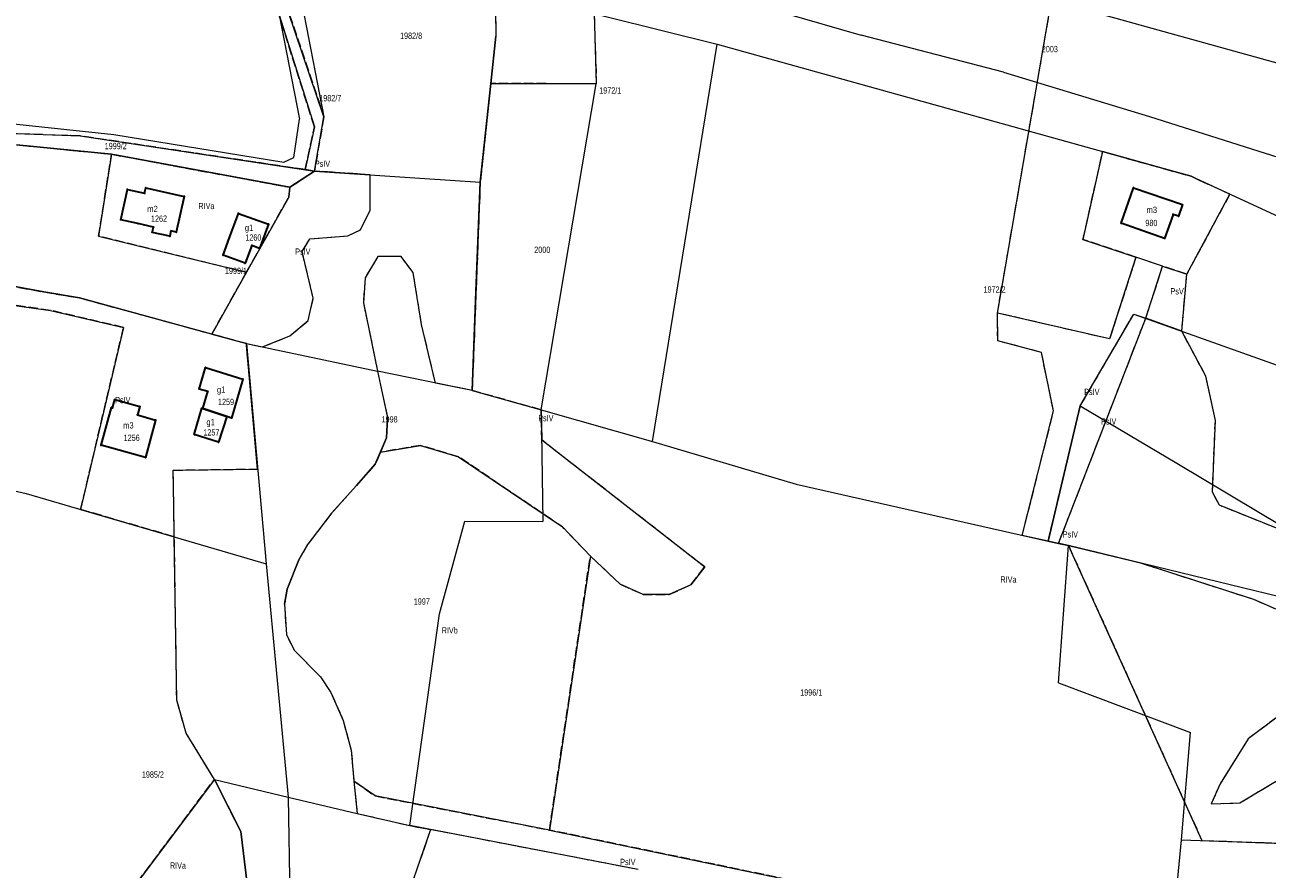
# Model space of a CAD drawing. Header units: metres. Extents: x 7496145 to 7500200, y 5498500 to 5502080.
# Tile 156 of 202: x 7499119 to 7499415, y 5499795 to 5499996. Entities that reach past the tile are written whole.
import ezdxf
from ezdxf.enums import TextEntityAlignment as Align

# ---------------------------------------------------------------- set-up
doc = ezdxf.new("R2010")
doc.units = ezdxf.units.M
doc.header["$MEASUREMENT"] = 0
for name, pattern in [('2.25_0.75', [3, 2.25, -0.75]), ('219-1000', [0]), ('egug-1000', [0])]:
    doc.linetypes.add(name, pattern=pattern)
doc.layers.get('0').update_dxf_attribs({"color": 2, "linetype": 'CONTINUOUS', "lineweight": 5})
for name, color, linetype in [('209-oznaczenie konturu klasyfikacyjnego', 7, 'CONTINUOUS'), ('211-numer działki ewidencyjnej', 7, 'CONTINUOUS'), ('217-kontur klasyfikacyjny', 7, 'CONTINUOUS'), ('218-kontur użytku gruntowego', 7, 'CONTINUOUS'), ('219-działka ewidencyjna', 7, 'CONTINUOUS'), ('312-budynek ewidencyjny', 7, 'CONTINUOUS'), ('312-oznaczenie budynku ewidencyjnego', 7, 'CONTINUOUS'), ('312-oznaczenie budynku ewidencyjnego-Atr117', 7, 'CONTINUOUS'), ('Punkt budynku', 7, 'CONTINUOUS')]:
    doc.layers.add(name, color=color, linetype=linetype)
doc.styles.get("Standard").update_dxf_attribs({"font": 'Working1250', "width": 0.75})

# ---------------------------------------------------------------- blocks, each defined once
blk = doc.blocks.new('PUNKTBUD')
at = {"color": 0}
blk.add_circle((0, 0), 0.09, dxfattribs=at)

msp = doc.modelspace()

# ---------------------------------------------------------------- linework, layer by layer
at = {"layer": '217-kontur klasyfikacyjny', "color": 3, "linetype": '2.25_0.75', "lineweight": 18, "flags": 128}
for points in [[(7499350.76, 5499927.52), (7499368.14, 5500027.95)], [(7499179.96, 5500004.48), (7499190.12, 5499974.29)], [(7499231.02, 5500000.74), (7499231.16, 5499993.55)], [(7499254.6, 5499998.94), (7499255.09, 5499982.18)], [(7499187.85, 5499971.95), (7499179.43, 5499998.62)], [(7499231.16, 5499993.55), (7499229.91, 5499982.27)], [(7499229.91, 5499982.27), (7499227.42, 5499958.75)], [(7499255.09, 5499982.18), (7499229.91, 5499982.27)], [(7499190.12, 5499974.29), (7499187.85, 5499961.39)], [(7499132.01, 5499969.76), (7499109.86, 5499970.54)], [(7499185.64, 5499961.72), (7499132.01, 5499969.76)], [(7499185.64, 5499961.72), (7499187.85, 5499971.95)], [(7499116.77, 5499967.64), (7499139.49, 5499965.37)], [(7499136.38, 5499945.84), (7499139.49, 5499965.37)], [(7499139.49, 5499965.37), (7499181.99, 5499957.5)], [(7499371.16, 5499945.07), (7499375.84, 5499966.02)], [(7499375.84, 5499966.02), (7499390.61, 5499961.9)], [(7499181.99, 5499957.5), (7499187.85, 5499961.39)], [(7499187.85, 5499961.39), (7499185.64, 5499961.72)], [(7499201.12, 5499960.5), (7499187.85, 5499961.39)], [(7499201.18, 5499952.03), (7499201.12, 5499960.5)], [(7499390.61, 5499961.9), (7499396.94, 5499960.13)], [(7499181.74, 5499955.17), (7499181.99, 5499957.5)], [(7499227.42, 5499958.75), (7499225.47, 5499909.04)], [(7499396.94, 5499960.13), (7499398.89, 5499959.23)], [(7499398.89, 5499959.23), (7499406.18, 5499955.88)], [(7499171.66, 5499937.23), (7499181.74, 5499955.17)], [(7499406.18, 5499955.88), (7499395.95, 5499936.82)], [(7499198.83, 5499947.4), (7499201.18, 5499952.03)], [(7499171.66, 5499937.23), (7499136.38, 5499945.84)], [(7499186.76, 5499945.2), (7499195.8, 5499945.95)], [(7499195.8, 5499945.95), (7499198.83, 5499947.4)], [(7499184.9, 5499942.23), (7499186.76, 5499945.2)], [(7499383.8, 5499940.82), (7499371.16, 5499945.07)], [(7499187.59, 5499931.03), (7499184.9, 5499942.23)], [(7499202.99, 5499941.03), (7499199.96, 5499935.92)], [(7499208.51, 5499941.03), (7499202.99, 5499941.03)], [(7499211.41, 5499937.17), (7499208.51, 5499941.03)], [(7499383.8, 5499940.82), (7499377.5, 5499921.33)], [(7499390.15, 5499938.68), (7499383.8, 5499940.82)], [(7499163.38, 5499922.49), (7499171.66, 5499937.23)], [(7499213.41, 5499924.75), (7499211.41, 5499937.17)], [(7499386.12, 5499926.26), (7499390.15, 5499938.68)], [(7499395.95, 5499936.82), (7499390.15, 5499938.68)], [(7499394.7, 5499923.21), (7499395.95, 5499936.82)], [(7499105.59, 5499935.85), (7499123.3, 5499932.54)], [(7499199.96, 5499935.92), (7499199.54, 5499929.99)], [(7499124.9, 5499928.16), (7499104.35, 5499931.01)], [(7499123.3, 5499932.54), (7499131.86, 5499931.14)], [(7499131.86, 5499931.14), (7499163.38, 5499922.49)], [(7499186.35, 5499925.72), (7499187.59, 5499931.03)], [(7499142.33, 5499924.08), (7499124.9, 5499928.16)], [(7499199.54, 5499929.99), (7499202.9, 5499913.65)], [(7499182, 5499922.06), (7499186.35, 5499925.72)], [(7499216.72, 5499910.83), (7499213.41, 5499924.75)], [(7499350.83, 5499920.9), (7499350.76, 5499927.52)], [(7499377.5, 5499921.33), (7499350.76, 5499927.52)], [(7499365.34, 5499872.57), (7499386.12, 5499926.26)], [(7499370.51, 5499905.37), (7499383.27, 5499927.27)], [(7499383.27, 5499927.27), (7499386.12, 5499926.26)], [(7499394.7, 5499923.21), (7499386.12, 5499926.26)], [(7499132.1, 5499880.68), (7499142.33, 5499924.08)], [(7499171.62, 5499920.23), (7499163.38, 5499922.49)], [(7499175.47, 5499919.42), (7499182, 5499922.06)], [(7499400.45, 5499912.47), (7499394.7, 5499923.21)], [(7499172.05, 5499915.51), (7499171.62, 5499920.23)], [(7499171.62, 5499920.23), (7499175.47, 5499919.42)], [(7499361.25, 5499918.14), (7499350.83, 5499920.9)], [(7499364.14, 5499904.17), (7499361.25, 5499918.14)], [(7499174.32, 5499890.32), (7499172.05, 5499915.51)], [(7499202.9, 5499913.65), (7499205.29, 5499902.5)], [(7499225.47, 5499909.04), (7499216.72, 5499910.83)], [(7499402.73, 5499901.91), (7499400.45, 5499912.47)], [(7499241.94, 5499904.45), (7499225.47, 5499909.04)], [(7499242.06, 5499897.24), (7499241.94, 5499904.45)], [(7499356.67, 5499874.48), (7499364.14, 5499904.17)], [(7499362.83, 5499873.09), (7499370.51, 5499905.37)], [(7499205.29, 5499902.5), (7499205.04, 5499897.73)], [(7499402.05, 5499884.81), (7499402.73, 5499901.91)], [(7499205.04, 5499897.73), (7499203.59, 5499894.31)], [(7499213.15, 5499895.95), (7499203.59, 5499894.31)], [(7499222.26, 5499893.24), (7499213.15, 5499895.95)], [(7499280.94, 5499866.96), (7499242.06, 5499897.24)], [(7499203.59, 5499894.31), (7499202.38, 5499891.48)], [(7499247.01, 5499876.5), (7499222.26, 5499893.24)], [(7499154.2, 5499890.05), (7499174.32, 5499890.32)], [(7499154.33, 5499881.42), (7499154.2, 5499890.05)], [(7499202.38, 5499891.48), (7499197.88, 5499886.4)], [(7499197.88, 5499886.4), (7499191.95, 5499879.75)], [(7499403.69, 5499881.68), (7499402.05, 5499884.81)], [(7499154.44, 5499874.14), (7499132.1, 5499880.68)], [(7499154.44, 5499874.14), (7499154.33, 5499881.42)], [(7499423.87, 5499873.6), (7499403.69, 5499881.68)], [(7499191.95, 5499879.75), (7499186.29, 5499872.37)], [(7499253.67, 5499869.57), (7499247.01, 5499876.5)], [(7499362.83, 5499873.09), (7499356.67, 5499874.48)], [(7499155.03, 5499835.2), (7499154.44, 5499874.14)], [(7499186.29, 5499872.37), (7499184.11, 5499868.68)], [(7499365.34, 5499872.57), (7499362.83, 5499873.09)], [(7499367.74, 5499872.11), (7499365.34, 5499872.57)], [(7499399.59, 5499801.67), (7499367.74, 5499872.11)], [(7499367.74, 5499872.11), (7499384.89, 5499867.93)], [(7499184.11, 5499868.68), (7499181.34, 5499861.67)], [(7499243.91, 5499804.22), (7499253.67, 5499869.57)], [(7499253.67, 5499869.57), (7499260.81, 5499862.82)], [(7499277.62, 5499862.69), (7499280.94, 5499866.96)], [(7499384.89, 5499867.93), (7499411.83, 5499859.25)], [(7499260.81, 5499862.82), (7499266.28, 5499860.41)], [(7499272.45, 5499860.36), (7499277.62, 5499862.69)], [(7499181.34, 5499861.67), (7499180.74, 5499858.1)], [(7499266.28, 5499860.41), (7499272.45, 5499860.36)], [(7499180.74, 5499858.1), (7499181.16, 5499850.82)], [(7499411.83, 5499859.25), (7499439.21, 5499847.32)], [(7499181.16, 5499850.82), (7499183.05, 5499847.14)], [(7499183.05, 5499847.14), (7499189.3, 5499840.72)], [(7499439.21, 5499847.32), (7499410.54, 5499825.95)], [(7499189.3, 5499840.72), (7499191.79, 5499837.04)], [(7499191.79, 5499837.04), (7499194.72, 5499830.37)], [(7499157.24, 5499827.34), (7499155.03, 5499835.2)], [(7499194.72, 5499830.37), (7499196.62, 5499823.24)], [(7499164, 5499816.29), (7499157.24, 5499827.34)], [(7499410.54, 5499825.95), (7499403.86, 5499815.26)], [(7499408.53, 5499810.68), (7499434.12, 5499826)], [(7499196.62, 5499823.24), (7499197.29, 5499815.9)], [(7499132.96, 5499774.82), (7499164, 5499816.29)], [(7499170.34, 5499803.83), (7499164, 5499816.29)], [(7499197.29, 5499815.9), (7499202.36, 5499812.34)], [(7499197.29, 5499815.9), (7499198.06, 5499808.17)], [(7499403.86, 5499815.26), (7499401.77, 5499810.48)], [(7499202.36, 5499812.34), (7499243.91, 5499804.22)], [(7499401.77, 5499810.48), (7499408.53, 5499810.68)], [(7499198.06, 5499808.17), (7499210.59, 5499805.27)], [(7499171.84, 5499791.38), (7499170.34, 5499803.83)], [(7499210.59, 5499805.27), (7499215.55, 5499804.32)], [(7499215.55, 5499804.32), (7499210.62, 5499790.01)], [(7499265.06, 5499794.8), (7499215.55, 5499804.32)], [(7499391.95, 5499773.45), (7499243.91, 5499804.22)], [(7499423.34, 5499800.83), (7499399.59, 5499801.67)]]:
    msp.add_lwpolyline(points, dxfattribs=at)
at = {"layer": '218-kontur użytku gruntowego', "color": 3, "linetype": 'egug-1000', "lineweight": 18, "flags": 128}
for points in [[(7499350.76, 5499927.52), (7499368.14, 5500027.95)], [(7499190.12, 5499974.29), (7499179.96, 5500004.48)], [(7499231.02, 5500000.74), (7499231.16, 5499993.55)], [(7499254.6, 5499998.94), (7499255.09, 5499982.18)], [(7499179.43, 5499998.62), (7499187.85, 5499971.95)], [(7499231.16, 5499993.55), (7499229.91, 5499982.27)], [(7499229.91, 5499982.27), (7499227.42, 5499958.75)], [(7499255.09, 5499982.18), (7499229.91, 5499982.27)], [(7499187.85, 5499961.39), (7499190.12, 5499974.29)], [(7499109.86, 5499970.54), (7499132.01, 5499969.76)], [(7499132.01, 5499969.76), (7499185.64, 5499961.72)], [(7499187.85, 5499971.95), (7499185.64, 5499961.72)], [(7499139.49, 5499965.37), (7499116.77, 5499967.64)], [(7499139.49, 5499965.37), (7499136.38, 5499945.84)], [(7499181.99, 5499957.5), (7499139.49, 5499965.37)], [(7499375.84, 5499966.02), (7499371.16, 5499945.07)], [(7499390.61, 5499961.9), (7499375.84, 5499966.02)], [(7499187.85, 5499961.39), (7499181.99, 5499957.5)], [(7499185.64, 5499961.72), (7499187.85, 5499961.39)], [(7499201.12, 5499960.5), (7499187.85, 5499961.39)], [(7499201.18, 5499952.03), (7499201.12, 5499960.5)], [(7499396.94, 5499960.13), (7499390.61, 5499961.9)], [(7499181.99, 5499957.5), (7499181.74, 5499955.17)], [(7499227.42, 5499958.75), (7499225.47, 5499909.04)], [(7499398.89, 5499959.23), (7499396.94, 5499960.13)], [(7499406.18, 5499955.88), (7499398.89, 5499959.23)], [(7499181.74, 5499955.17), (7499171.66, 5499937.23)], [(7499395.95, 5499936.82), (7499406.18, 5499955.88)], [(7499198.83, 5499947.4), (7499201.18, 5499952.03)], [(7499136.38, 5499945.84), (7499171.66, 5499937.23)], [(7499186.76, 5499945.2), (7499195.8, 5499945.95)], [(7499195.8, 5499945.95), (7499198.83, 5499947.4)], [(7499184.9, 5499942.23), (7499186.76, 5499945.2)], [(7499371.16, 5499945.07), (7499383.8, 5499940.82)], [(7499187.59, 5499931.03), (7499184.9, 5499942.23)], [(7499202.99, 5499941.03), (7499199.96, 5499935.92)], [(7499208.51, 5499941.03), (7499202.99, 5499941.03)], [(7499211.41, 5499937.17), (7499208.51, 5499941.03)], [(7499383.8, 5499940.82), (7499377.5, 5499921.33)], [(7499390.15, 5499938.68), (7499383.8, 5499940.82)], [(7499171.66, 5499937.23), (7499163.38, 5499922.49)], [(7499213.41, 5499924.75), (7499211.41, 5499937.17)], [(7499386.12, 5499926.26), (7499390.15, 5499938.68)], [(7499390.15, 5499938.68), (7499395.95, 5499936.82)], [(7499394.7, 5499923.21), (7499395.95, 5499936.82)], [(7499123.3, 5499932.54), (7499105.59, 5499935.85)], [(7499199.96, 5499935.92), (7499199.54, 5499929.99)], [(7499104.35, 5499931.01), (7499124.9, 5499928.16)], [(7499131.86, 5499931.14), (7499123.3, 5499932.54)], [(7499163.38, 5499922.49), (7499131.86, 5499931.14)], [(7499186.35, 5499925.72), (7499187.59, 5499931.03)], [(7499124.9, 5499928.16), (7499142.33, 5499924.08)], [(7499199.54, 5499929.99), (7499202.9, 5499913.65)], [(7499182, 5499922.06), (7499186.35, 5499925.72)], [(7499216.72, 5499910.83), (7499213.41, 5499924.75)], [(7499350.83, 5499920.9), (7499350.76, 5499927.52)], [(7499377.5, 5499921.33), (7499350.76, 5499927.52)], [(7499365.34, 5499872.57), (7499386.12, 5499926.26)], [(7499370.51, 5499905.37), (7499383.27, 5499927.27)], [(7499383.27, 5499927.27), (7499386.12, 5499926.26)], [(7499394.7, 5499923.21), (7499386.12, 5499926.26)], [(7499142.33, 5499924.08), (7499132.1, 5499880.68)], [(7499163.38, 5499922.49), (7499171.62, 5499920.23)], [(7499175.47, 5499919.42), (7499182, 5499922.06)], [(7499400.45, 5499912.47), (7499394.7, 5499923.21)], [(7499171.62, 5499920.23), (7499175.47, 5499919.42)], [(7499172.05, 5499915.51), (7499171.62, 5499920.23)], [(7499361.25, 5499918.14), (7499350.83, 5499920.9)], [(7499364.14, 5499904.17), (7499361.25, 5499918.14)], [(7499174.32, 5499890.32), (7499172.05, 5499915.51)], [(7499202.9, 5499913.65), (7499205.29, 5499902.5)], [(7499225.47, 5499909.04), (7499216.72, 5499910.83)], [(7499402.73, 5499901.91), (7499400.45, 5499912.47)], [(7499225.47, 5499909.04), (7499241.94, 5499904.45)], [(7499241.94, 5499904.45), (7499242.06, 5499897.24)], [(7499356.67, 5499874.48), (7499364.14, 5499904.17)], [(7499362.83, 5499873.09), (7499370.51, 5499905.37)], [(7499205.29, 5499902.5), (7499205.04, 5499897.73)], [(7499402.05, 5499884.81), (7499402.73, 5499901.91)], [(7499205.04, 5499897.73), (7499203.59, 5499894.31)], [(7499203.59, 5499894.31), (7499213.15, 5499895.95)], [(7499213.15, 5499895.95), (7499222.26, 5499893.24)], [(7499242.06, 5499897.24), (7499280.94, 5499866.96)], [(7499203.59, 5499894.31), (7499202.38, 5499891.48)], [(7499222.26, 5499893.24), (7499247.01, 5499876.5)], [(7499154.2, 5499890.05), (7499174.32, 5499890.32)], [(7499154.33, 5499881.42), (7499154.2, 5499890.05)], [(7499202.38, 5499891.48), (7499197.88, 5499886.4)], [(7499197.88, 5499886.4), (7499191.95, 5499879.75)], [(7499403.69, 5499881.68), (7499402.05, 5499884.81)], [(7499132.1, 5499880.68), (7499154.44, 5499874.14)], [(7499154.44, 5499874.14), (7499154.33, 5499881.42)], [(7499423.87, 5499873.6), (7499403.69, 5499881.68)], [(7499191.95, 5499879.75), (7499186.29, 5499872.37)], [(7499247.01, 5499876.5), (7499253.67, 5499869.57)], [(7499362.83, 5499873.09), (7499356.67, 5499874.48)], [(7499155.03, 5499835.2), (7499154.44, 5499874.14)], [(7499186.29, 5499872.37), (7499184.11, 5499868.68)], [(7499365.34, 5499872.57), (7499362.83, 5499873.09)], [(7499367.74, 5499872.11), (7499365.34, 5499872.57)], [(7499399.59, 5499801.67), (7499367.74, 5499872.11)], [(7499367.74, 5499872.11), (7499384.89, 5499867.93)], [(7499184.11, 5499868.68), (7499181.34, 5499861.67)], [(7499253.67, 5499869.57), (7499243.91, 5499804.22)], [(7499260.81, 5499862.82), (7499253.67, 5499869.57)], [(7499280.94, 5499866.96), (7499277.62, 5499862.69)], [(7499384.89, 5499867.93), (7499411.83, 5499859.25)], [(7499266.28, 5499860.41), (7499260.81, 5499862.82)], [(7499277.62, 5499862.69), (7499272.45, 5499860.36)], [(7499181.34, 5499861.67), (7499180.74, 5499858.1)], [(7499272.45, 5499860.36), (7499266.28, 5499860.41)], [(7499180.74, 5499858.1), (7499181.16, 5499850.82)], [(7499411.83, 5499859.25), (7499439.21, 5499847.32)], [(7499181.16, 5499850.82), (7499183.05, 5499847.14)], [(7499183.05, 5499847.14), (7499189.3, 5499840.72)], [(7499439.21, 5499847.32), (7499410.54, 5499825.95)], [(7499189.3, 5499840.72), (7499191.79, 5499837.04)], [(7499191.79, 5499837.04), (7499194.72, 5499830.37)], [(7499157.24, 5499827.34), (7499155.03, 5499835.2)], [(7499194.72, 5499830.37), (7499196.62, 5499823.24)], [(7499164, 5499816.29), (7499157.24, 5499827.34)], [(7499410.54, 5499825.95), (7499403.86, 5499815.26)], [(7499408.53, 5499810.68), (7499434.12, 5499826)], [(7499196.62, 5499823.24), (7499197.29, 5499815.9)], [(7499164, 5499816.29), (7499132.96, 5499774.82)], [(7499170.34, 5499803.83), (7499164, 5499816.29)], [(7499197.29, 5499815.9), (7499198.06, 5499808.17)], [(7499202.36, 5499812.34), (7499197.29, 5499815.9)], [(7499403.86, 5499815.26), (7499401.77, 5499810.48)], [(7499243.91, 5499804.22), (7499202.36, 5499812.34)], [(7499401.77, 5499810.48), (7499408.53, 5499810.68)], [(7499198.06, 5499808.17), (7499210.59, 5499805.27)], [(7499171.84, 5499791.38), (7499170.34, 5499803.83)], [(7499210.59, 5499805.27), (7499215.55, 5499804.32)], [(7499215.55, 5499804.32), (7499210.62, 5499790.01)], [(7499265.06, 5499794.8), (7499215.55, 5499804.32)], [(7499243.91, 5499804.22), (7499391.95, 5499773.45)], [(7499423.34, 5499800.83), (7499399.59, 5499801.67)]]:
    msp.add_lwpolyline(points, dxfattribs=at)
at = {"layer": '219-działka ewidencyjna', "color": 3, "linetype": '219-1000', "lineweight": 18, "flags": 128}
for points in [[(7499354.37, 5500004.79), (7499417.94, 5499987.04)], [(7499231.02, 5500000.74), (7499231.16, 5499993.55)], [(7499244.27, 5500001.51), (7499283.91, 5499991.66)], [(7499300.02, 5499999.01), (7499318.28, 5499993.78)], [(7499179.43, 5499998.62), (7499184.3, 5499973.72)], [(7499185.39, 5499998.46), (7499190.12, 5499974.29)], [(7499229.91, 5499982.27), (7499231.16, 5499993.55)], [(7499352.21, 5499984.93), (7499318.28, 5499993.78)], [(7499268.5, 5499896.86), (7499283.91, 5499991.66)], [(7499283.91, 5499991.66), (7499396.94, 5499960.13)], [(7499352.21, 5499984.93), (7499386.99, 5499974.42)], [(7499227.42, 5499958.75), (7499229.91, 5499982.27)], [(7499229.91, 5499982.27), (7499255.09, 5499982.18)], [(7499241.94, 5499904.45), (7499255.09, 5499982.18)], [(7499115.41, 5499972.75), (7499140.05, 5499970.08)], [(7499182.91, 5499964.63), (7499184.3, 5499973.72)], [(7499187.85, 5499961.39), (7499190.12, 5499974.29)], [(7499386.99, 5499974.42), (7499422.66, 5499963.09)], [(7499109.86, 5499970.54), (7499132.01, 5499969.76)], [(7499132.01, 5499969.76), (7499187.85, 5499961.39)], [(7499140.05, 5499970.08), (7499180.6, 5499963.47)], [(7499116.77, 5499967.64), (7499139.49, 5499965.37)], [(7499139.49, 5499965.37), (7499181.99, 5499957.5)], [(7499180.6, 5499963.47), (7499182.91, 5499964.63)], [(7499181.99, 5499957.5), (7499187.85, 5499961.39)], [(7499187.85, 5499961.39), (7499227.42, 5499958.75)], [(7499226.39, 5499932.62), (7499227.42, 5499958.75)], [(7499396.94, 5499960.13), (7499426.37, 5499946.58)], [(7499105.59, 5499935.85), (7499123.3, 5499932.54)], [(7499123.3, 5499932.54), (7499131.86, 5499931.14)], [(7499131.86, 5499931.14), (7499171.62, 5499920.23)], [(7499225.47, 5499909.04), (7499226.39, 5499932.62)], [(7499370.51, 5499905.37), (7499383.27, 5499927.27)], [(7499383.27, 5499927.27), (7499421.02, 5499913.84)], [(7499171.62, 5499920.23), (7499202.9, 5499913.65)], [(7499171.62, 5499920.23), (7499176.36, 5499867.72)], [(7499202.9, 5499913.65), (7499205.29, 5499902.5)], [(7499225.47, 5499909.04), (7499202.9, 5499913.65)], [(7499225.47, 5499909.04), (7499241.94, 5499904.45)], [(7499241.94, 5499904.45), (7499242.37, 5499877.82)], [(7499241.94, 5499904.45), (7499268.5, 5499896.86)], [(7499370.51, 5499905.37), (7499362.83, 5499873.09)], [(7499370.51, 5499905.37), (7499393.57, 5499891.75)], [(7499205.04, 5499897.73), (7499205.29, 5499902.5)], [(7499202.38, 5499891.48), (7499205.04, 5499897.73)], [(7499268.5, 5499896.86), (7499302.76, 5499886.68)], [(7499085.39, 5499892.28), (7499119.12, 5499884.48)], [(7499197.88, 5499886.4), (7499202.38, 5499891.48)], [(7499393.57, 5499891.75), (7499444.1, 5499861.48)], [(7499191.95, 5499879.75), (7499197.88, 5499886.4)], [(7499302.76, 5499886.68), (7499362.83, 5499873.09)], [(7499119.12, 5499884.48), (7499176.36, 5499867.72)], [(7499191.95, 5499879.75), (7499186.29, 5499872.37)], [(7499217.69, 5499855.78), (7499223.73, 5499877.87)], [(7499223.73, 5499877.87), (7499242.37, 5499877.82)], [(7499184.11, 5499868.68), (7499186.29, 5499872.37)], [(7499362.83, 5499873.09), (7499365.34, 5499872.57)], [(7499365.33, 5499839.35), (7499367.74, 5499872.11)], [(7499365.34, 5499872.57), (7499367.74, 5499872.11)], [(7499521.93, 5499834.54), (7499367.74, 5499872.11)], [(7499181.34, 5499861.67), (7499184.11, 5499868.68)], [(7499176.36, 5499867.72), (7499181.62, 5499812.04)], [(7499180.74, 5499858.1), (7499181.34, 5499861.67)], [(7499180.74, 5499858.1), (7499181.16, 5499850.82)], [(7499210.59, 5499805.27), (7499217.69, 5499855.78)], [(7499181.16, 5499850.82), (7499183.05, 5499847.14)], [(7499183.05, 5499847.14), (7499189.3, 5499840.72)], [(7499189.3, 5499840.72), (7499191.79, 5499837.04)], [(7499365.33, 5499839.35), (7499396.84, 5499827.48)], [(7499191.79, 5499837.04), (7499194.72, 5499830.37)], [(7499194.72, 5499830.37), (7499196.62, 5499823.24)], [(7499394.65, 5499801.84), (7499396.84, 5499827.48)], [(7499196.62, 5499823.24), (7499197.29, 5499815.9)], [(7499164, 5499816.29), (7499170.34, 5499803.83)], [(7499164, 5499816.29), (7499181.62, 5499812.04)], [(7499197.29, 5499815.9), (7499198.06, 5499808.17)], [(7499181.62, 5499812.04), (7499182, 5499788.02)], [(7499181.62, 5499812.04), (7499198.06, 5499808.17)], [(7499198.06, 5499808.17), (7499210.59, 5499805.27)], [(7499170.34, 5499803.83), (7499171.84, 5499791.38)], [(7499265.06, 5499794.8), (7499210.59, 5499805.27)], [(7499391.73, 5499771.1), (7499394.65, 5499801.84)], [(7499394.65, 5499801.84), (7499454.27, 5499799.74)]]:
    msp.add_lwpolyline(points, dxfattribs=at)
at = {"layer": '312-budynek ewidencyjny', "color": 7, "linetype": 'Continuous', "lineweight": 35, "flags": 128}
for points in [[(7499147.36, 5499956.09), (7499147.65, 5499957.4)], [(7499147.65, 5499957.4), (7499156.83, 5499955.35)], [(7499380.27, 5499948.94), (7499383.2, 5499957.4)], [(7499383.2, 5499957.4), (7499394.86, 5499953.37)], [(7499141.65, 5499949.78), (7499143.26, 5499957)], [(7499143.26, 5499957), (7499147.36, 5499956.09)], [(7499156.83, 5499955.35), (7499154.92, 5499946.81)], [(7499167.62, 5499945.56), (7499169.73, 5499951.29)], [(7499169.73, 5499951.29), (7499176.89, 5499948.74)], [(7499394.86, 5499953.37), (7499393.96, 5499950.62)], [(7499145.75, 5499948.86), (7499141.65, 5499949.78)], [(7499149.46, 5499948.03), (7499145.75, 5499948.86)], [(7499176.89, 5499948.74), (7499174.75, 5499942.93)], [(7499390.64, 5499945.33), (7499380.27, 5499948.94)], [(7499392.63, 5499951.05), (7499390.64, 5499945.33)], [(7499393.96, 5499950.62), (7499392.63, 5499951.05)], [(7499149.17, 5499946.76), (7499149.46, 5499948.03)], [(7499153.37, 5499945.82), (7499149.17, 5499946.76)], [(7499153.65, 5499947.09), (7499153.37, 5499945.82)], [(7499154.92, 5499946.81), (7499153.65, 5499947.09)], [(7499166.06, 5499941.32), (7499167.62, 5499945.56)], [(7499172.91, 5499943.61), (7499171.32, 5499939.39)], [(7499174.75, 5499942.93), (7499172.91, 5499943.61)], [(7499171.32, 5499939.39), (7499166.06, 5499941.32)], [(7499160.39, 5499909.39), (7499161.92, 5499914.52)], [(7499161.92, 5499914.52), (7499170.82, 5499911.75)], [(7499170.82, 5499911.75), (7499168.12, 5499902.48)], [(7499139.7, 5499904.9), (7499140.26, 5499906.89)], [(7499140.26, 5499906.89), (7499146.23, 5499905.25)], [(7499162.47, 5499908.77), (7499160.39, 5499909.39)], [(7499161.27, 5499904.75), (7499162.47, 5499908.77)], [(7499136.98, 5499895.98), (7499139.46, 5499904.97)], [(7499139.46, 5499904.97), (7499139.7, 5499904.9)], [(7499146.23, 5499905.25), (7499145.66, 5499903.22)], [(7499159.21, 5499898.54), (7499161.04, 5499904.82)], [(7499161.04, 5499904.82), (7499161.27, 5499904.75)], [(7499161.27, 5499904.75), (7499167, 5499902.85)], [(7499167, 5499902.85), (7499161.27, 5499904.75)], [(7499145.66, 5499903.22), (7499149.98, 5499902)], [(7499149.98, 5499902), (7499147.54, 5499893.07)], [(7499167, 5499902.85), (7499164.97, 5499896.72)], [(7499168.12, 5499902.48), (7499167, 5499902.85)], [(7499164.97, 5499896.72), (7499159.21, 5499898.54)], [(7499147.54, 5499893.07), (7499136.98, 5499895.98)]]:
    msp.add_lwpolyline(points, dxfattribs=at)

# ---------------------------------------------------------------- block references
at = {"layer": 'Punkt budynku', "color": 5, "linetype": 'Continuous', "lineweight": 13}
for p in [(7499147.65, 5499957.4), (7499383.2, 5499957.4), (7499143.26, 5499957), (7499147.36, 5499956.09), (7499156.83, 5499955.35), (7499169.73, 5499951.29), (7499394.86, 5499953.37), (7499141.65, 5499949.78), (7499145.75, 5499948.86), (7499176.89, 5499948.74), (7499380.27, 5499948.94), (7499392.63, 5499951.05), (7499393.96, 5499950.62), (7499149.17, 5499946.76), (7499149.46, 5499948.03), (7499153.37, 5499945.82), (7499153.65, 5499947.09), (7499154.92, 5499946.81), (7499167.62, 5499945.56), (7499390.64, 5499945.33), (7499172.91, 5499943.61), (7499174.75, 5499942.93), (7499166.06, 5499941.32), (7499171.32, 5499939.39), (7499161.92, 5499914.52), (7499170.82, 5499911.75), (7499140.26, 5499906.89), (7499160.39, 5499909.39), (7499162.47, 5499908.77), (7499139.46, 5499904.97), (7499139.7, 5499904.9), (7499146.23, 5499905.25), (7499161.04, 5499904.82), (7499161.27, 5499904.75), (7499145.66, 5499903.22), (7499149.98, 5499902), (7499167, 5499902.85), (7499168.12, 5499902.48), (7499159.21, 5499898.54), (7499136.98, 5499895.98), (7499164.97, 5499896.72), (7499147.54, 5499893.07)]:
    msp.add_blockref('PUNKTBUD', p, dxfattribs=at)

# ---------------------------------------------------------------- texts
at = {"layer": '209-oznaczenie konturu klasyfikacyjnego', "color": 3, "linetype": 'Continuous', "lineweight": 18, "width": 0.79}
for s, p in [('PsIV', (7499187.96, 5499962.39)), ('RIVa', (7499160.19, 5499952.3)), ('PsIV', (7499183.28, 5499941.41)), ('PsV', (7499392.04, 5499931.95)), ('PsIV', (7499140.34, 5499906)), ('PsIV', (7499371.46, 5499907.96)), ('PsIV', (7499241.24, 5499901.7)), ('PsIV', (7499375.48, 5499900.92)), ('PsIV', (7499366.34, 5499873.98)), ('RIVa', (7499351.47, 5499863.21)), ('RIVb', (7499218.21, 5499851.09)), ('PsIV', (7499260.79, 5499795.85)), ('RIVa', (7499153.4, 5499795))]:
    msp.add_text(s, height=1.5, dxfattribs=at).set_placement(p)
at = {"layer": '211-numer działki ewidencyjnej', "color": 3, "linetype": 'Continuous', "lineweight": 18, "width": 0.79}
for s, p in [('1982/8', (7499208.28, 5499992.91)), ('1982/7', (7499189.01, 5499978.02)), ('1972/2', (7499347.44, 5499932.38))]:
    msp.add_text(s, height=1.5, dxfattribs=at).set_placement(p)
for s, p in [('2003', (7499361.34, 5499991.23)), ('1972/1', (7499255.78, 5499981.35)), ('1999/2', (7499137.84, 5499968.1)), ('2000', (7499240.28, 5499943.36)), ('1999/1', (7499166.51, 5499938.34)), ('1998', (7499203.87, 5499902.92)), ('1997', (7499211.56, 5499859.46)), ('1996/1', (7499303.72, 5499837.78)), ('1985/2', (7499146.7, 5499818.2))]:
    msp.add_text(s, height=1.5, dxfattribs=at).set_placement(p, align=Align.TOP_LEFT)
at = {"layer": '312-oznaczenie budynku ewidencyjnego', "color": 7, "linetype": 'Continuous', "lineweight": 18, "width": 0.79}
for s, p in [('1262', (7499148.88, 5499950.78)), ('980', (7499386.04, 5499949.75)), ('1260', (7499171.38, 5499946.28)), ('1259', (7499164.86, 5499907.07)), ('1256', (7499142.36, 5499898.53)), ('1257', (7499161.37, 5499899.81))]:
    msp.add_text(s, height=1.5, dxfattribs=at).set_placement(p, align=Align.TOP_LEFT)
at = {"layer": '312-oznaczenie budynku ewidencyjnego-Atr117', "color": 7, "width": 0.9}
for s, p in [('m2', (7499149.24, 5499951.61)), ('m3', (7499387.57, 5499951.37)), ('g1', (7499172.26, 5499947.11)), ('g1', (7499165.61, 5499908.5)), ('m3', (7499143.48, 5499899.98)), ('g1', (7499163.11, 5499900.77))]:
    msp.add_text(s, height=1.5, dxfattribs=at).set_placement(p, align=Align.CENTER)

doc.saveas('drawing.dxf')
